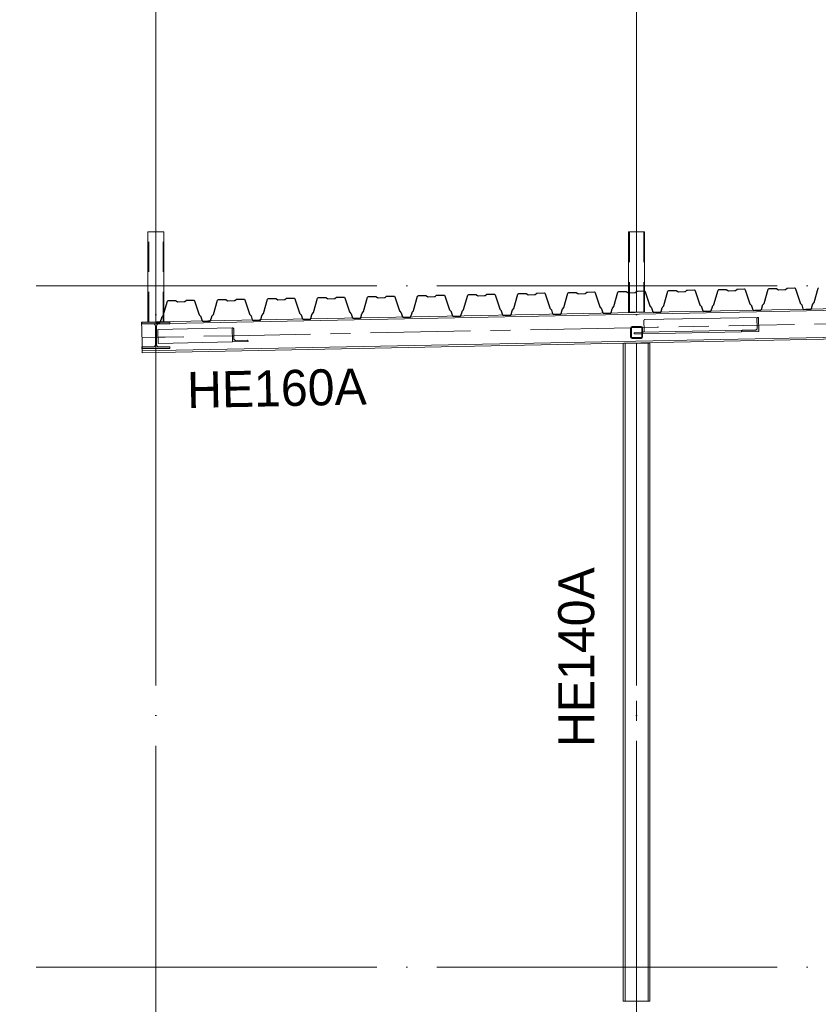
# Model space of a CAD drawing. Header units: millimetres. Extents: x 4517 to 474157, y -4632 to 9900.
# Tile 76 of 114: x 332846 to 336833, y -185 to 4729. Entities that reach past the tile are written whole.
import ezdxf

# ---------------------------------------------------------------- set-up
doc = ezdxf.new("R2010")
doc.units = ezdxf.units.MM
for name, pattern in [('WSP_hartlijn', [800, 500, -100, 100, -100]), ('WSP_hhidden', [250, 150, -100]), ('WSP_stramienlijn', [2000, 1700, -150, 0, -150])]:
    doc.linetypes.add(name, pattern=pattern)
for name, color, linetype, lineweight in [('00_algemeen - hartlijn', 7, 'WSP_hartlijn', 13), ('00_algemeen - hhidden - 0_13mm', 7, 'WSP_hhidden', 13), ('07_stramien', 4, 'Continuous', 13), ('07_stramien - levels', 7, 'Continuous', 13), ('23_vloeren -cut-', 3, 'Continuous', 25), ('28_hoofddraagconstructies - kolommen en liggers', 1, 'Continuous', 13), ('28_hoofddraagconstructies - kolommen en liggers - staal', 1, 'Continuous', 13), ('28_hoofddraagconstructies - kolommen en liggers - staal -cut-', 2, 'Continuous', 13), ('28_hoofddraagconstructies - tags', 7, 'Continuous', 18)]:
    doc.layers.add(name, color=color, linetype=linetype, lineweight=lineweight)
doc.styles.add('Revittext_1', font='txt', dxfattribs={"height": 180})

# ---------------------------------------------------------------- blocks, each defined once
blk = doc.blocks.new('28_WSP_SC_staal - HE v21-0 - HE140A - S235-1325940-as F')
at = {"layer": '00_algemeen - hartlijn'}
blk.add_line((41000, -170), (41000, 3114.7), dxfattribs=at)
blk = doc.blocks.new('28_WSP_SF_staal - RHS v18-0 - SHSC 60x60x4 - S275-1328984-as F')
at = {"layer": '28_hoofddraagconstructies - kolommen en liggers', "linetype": 'WSP_hhidden'}
h = blk.add_hatch(color=256, dxfattribs=at)
h.paths.add_polyline_path([(48178, 3138), (48222, 3138), (48227.7, 3140.4), (48230, 3146), (48230, 3190), (48227.7, 3195.7), (48222, 3198), (48178, 3198), (48172.3, 3195.7), (48170, 3190), (48170.2, 3145.4), (48172.3, 3140.4)])
h.paths.add_polyline_path([(48222, 3142), (48178, 3142), (48175.2, 3143.2), (48174, 3146), (48174, 3190), (48175.2, 3192.9), (48178, 3194), (48222, 3194), (48224.8, 3192.9), (48226, 3190), (48226, 3146), (48224.8, 3143.2)])
at = {"layer": '28_hoofddraagconstructies - kolommen en liggers - staal -cut-'}
for p, q in [((48222, 3198), (48178, 3198)), ((48178, 3194), (48222, 3194)), ((48170, 3190), (48170, 3146)), ((48174, 3146), (48174, 3190)), ((48226, 3190), (48226, 3146)), ((48230, 3146), (48230, 3190)), ((48222, 3142), (48178, 3142)), ((48178, 3138), (48222, 3138))]:
    blk.add_line(p, q, dxfattribs=at)
for centre, radius, start, end in [((48178, 3190), 8, 90, 180), ((48178, 3190), 4, 90, 180), ((48222, 3190), 8, 0, 90), ((48222, 3190), 4, 0, 90), ((48178, 3146), 8, 180, 270), ((48178, 3146), 4, 180, 270), ((48222, 3146), 8, 270, 360), ((48222, 3146), 4, 270, 0)]:
    blk.add_arc(centre, radius, start, end, dxfattribs=at)
blk = doc.blocks.new('28_WSP_SC_staal - RHS v18-0 - SHSC 80x80x4 - S275-1327902-as F')
at = {"layer": '00_algemeen - hartlijn'}
blk.add_line((48200, 3268.9), (48200, 3670.1), dxfattribs=at)
at = {"layer": '00_algemeen - hhidden - 0_13mm'}
for p, q in [((48164, 3268.9), (48164, 3670.1)), ((48236, 3268.9), (48236, 3670.1))]:
    blk.add_line(p, q, dxfattribs=at)
blk = doc.blocks.new('28_WSP_SF_staal - HFL v21-0 - Lequ 70x70x7-1325703-as F')
at = {"layer": '28_hoofddraagconstructies - kolommen en liggers', "linetype": 'WSP_hhidden'}
blk.add_hatch(color=256, dxfattribs=at).paths.add_polyline_path([(38981.5, 3120.7), (39059.8, 3122.3), (39059.7, 3124.8), (39054.6, 3129.2), (38994.9, 3128.9), (38991.3, 3131.3), (38989.3, 3134.9), (38989, 3136.9), (38988, 3186.4), (38982.9, 3190.8), (38980.1, 3190.7)])
at = {"layer": '28_hoofddraagconstructies - kolommen en liggers - staal'}
for p, q in [((38609.7, 3183.3), (38980.1, 3190.7)), ((38611.1, 3113.3), (38609.7, 3183.3)), ((38611.1, 3113.3), (38981.5, 3120.7))]:
    blk.add_line(p, q, dxfattribs=at)
at = {"layer": '28_hoofddraagconstructies - kolommen en liggers - staal -cut-'}
for p, q in [((38982.9, 3190.8), (38980.1, 3190.7)), ((38980.1, 3190.7), (38981.5, 3120.7)), ((38989, 3136.9), (38988, 3186.4)), ((38981.5, 3120.7), (39059.8, 3122.3)), ((39054.6, 3129.2), (38999.3, 3128.1)), ((39059.8, 3122.3), (39059.7, 3124.8))]:
    blk.add_line(p, q, dxfattribs=at)
at = {"layer": '28_hoofddraagconstructies - kolommen en liggers - staal -cut-', "flags": 128}
for points in [[(38988, 3186.4), (38987.9, 3187.4), (38987.5, 3188.3), (38986.9, 3189.2), (38986.1, 3189.9), (38985.1, 3190.4), (38984, 3190.7), (38982.9, 3190.8)], [(38999.3, 3128.1), (38997, 3128.3), (38994.9, 3128.9), (38992.9, 3129.9), (38991.3, 3131.3), (38990.1, 3133), (38989.3, 3134.9), (38989, 3136.9)], [(39059.7, 3124.8), (39059.6, 3125.8), (39059.2, 3126.7), (39058.6, 3127.6), (39057.7, 3128.3), (39056.8, 3128.8), (39055.7, 3129.1), (39054.6, 3129.2)]]:
    blk.add_lwpolyline(points, dxfattribs=at)
blk = doc.blocks.new('28_WSP_SF_staal - HE v21-0 - HE160A-1328803-as F')
at = {"layer": '00_algemeen - hartlijn'}
for p, q in [((44600, 3263.9), (43617.8, 3244.3)), ((41102.5, 3194.1), (41028.9, 3192.6)), ((43388.4, 3239.7), (41609.8, 3204.2)), ((38646, 3145), (38602.8, 3144.2)), ((40970.6, 3191.5), (38988.7, 3151.9)), ((41025, 3192.5), (40974.6, 3191.5)), ((38597.3, 3144.1), (38529.8, 3142.7))]:
    blk.add_line(p, q, dxfattribs=at)
at = {"layer": '28_hoofddraagconstructies - kolommen en liggers', "linetype": 'WSP_hhidden'}
for p, q in [((43617.8, 3244.3), (43398.5, 3239.9)), ((41609.8, 3204.2), (41102.5, 3194.1)), ((43397.3, 3239.9), (43388.4, 3239.7)), ((38988.7, 3151.9), (38646.1, 3145)), ((40974.6, 3191.5), (40970.6, 3191.5)), ((41028.9, 3192.6), (41025, 3192.5)), ((38602.7, 3144.2), (38597.3, 3144.1))]:
    blk.add_line(p, q, dxfattribs=at)
blk = doc.blocks.new('28_WSP_SF_staal - HFL v21-0 - Lequ 70x70x7-1325708-as F')
at = {"layer": '28_hoofddraagconstructies - kolommen en liggers', "linetype": 'WSP_hhidden'}
blk.add_hatch(color=256, dxfattribs=at).paths.add_polyline_path([(41523.2, 3171.5), (41610.5, 3173.2), (41609.1, 3243.2), (41606, 3243.2), (41600.4, 3238.5), (41600.4, 3185.1), (41597.3, 3181.9), (41592.9, 3180.1), (41590.4, 3179.8), (41528.7, 3178.6), (41523.2, 3174)])
for p, q in [((41037.6, 3177.8), (41036.6, 3227.3)), ((41030, 3168.6), (41026, 3168.6)), ((41030, 3161.6), (41026, 3161.6))]:
    blk.add_line(p, q, dxfattribs=at)
for centre, major_axis, start_param, end_param in [((41040.2, 3227.4), (-0.09, 4.5), 0, 1.570796), ((41030.4, 3177.6), (-0.18, 9), 3.166881, 4.712389)]:
    blk.add_ellipse(centre, major_axis=major_axis, ratio=0.80215, start_param=start_param, end_param=end_param, dxfattribs=at)
at = {"layer": '28_hoofddraagconstructies - kolommen en liggers - staal'}
for p, q in [((41606, 3243.2), (41040.1, 3231.9)), ((40987.4, 3160.8), (40987.3, 3163.3)), ((41026, 3161.6), (40987.4, 3160.8)), ((41026, 3168.6), (40990.9, 3167.9)), ((41528.7, 3178.6), (41030, 3168.6)), ((41523.2, 3171.5), (41030, 3161.6))]:
    blk.add_line(p, q, dxfattribs=at)
blk.add_ellipse((40990.9, 3163.4), major_axis=(-0.09, 4.5), ratio=0.80215, start_param=0, end_param=1.570796, dxfattribs=at)
at = {"layer": '28_hoofddraagconstructies - kolommen en liggers - staal -cut-'}
for p, q in [((41609.1, 3243.2), (41606, 3243.2)), ((41610.5, 3173.2), (41609.1, 3243.2)), ((41600.4, 3238.5), (41601.4, 3189.1)), ((41523.2, 3174), (41523.2, 3171.5)), ((41523.2, 3171.5), (41610.5, 3173.2)), ((41590.4, 3179.8), (41528.7, 3178.6))]:
    blk.add_line(p, q, dxfattribs=at)
at = {"layer": '28_hoofddraagconstructies - kolommen en liggers - staal -cut-', "flags": 128}
for points in [[(41605.6, 3243.1), (41604.7, 3243), (41603.5, 3242.7), (41602.5, 3242.1), (41601.6, 3241.4), (41601, 3240.5), (41600.6, 3239.5), (41600.4, 3238.5)], [(41528.4, 3178.6), (41527.4, 3178.5), (41526.3, 3178.1), (41525.2, 3177.5), (41524.3, 3176.8), (41523.7, 3176), (41523.3, 3175), (41523.2, 3174)], [(41601.4, 3189.1), (41601.2, 3187), (41600.4, 3185.1), (41599.1, 3183.4), (41597.3, 3181.9), (41595.2, 3180.8), (41592.9, 3180.1), (41590.4, 3179.8)]]:
    blk.add_lwpolyline(points, dxfattribs=at)
blk = doc.blocks.new('28_WSP_SC_staal - RHS v18-0 - SHSC 80x80x4 - S275-V90-as F')
at = {"layer": '00_algemeen - hartlijn'}
blk.add_line((38600, 3220.1), (38600, 3670.1), dxfattribs=at)
at = {"layer": '00_algemeen - hhidden - 0_13mm'}
for p, q in [((38564, 3220.1), (38564, 3670.1)), ((38636, 3220.9), (38636, 3670.1))]:
    blk.add_line(p, q, dxfattribs=at)
at = {"layer": '28_hoofddraagconstructies - kolommen en liggers', "linetype": 'WSP_hhidden'}
for p, q in [((38636, 3220.1), (38636, 3220.8)), ((38640, 3220.1), (38640, 3220.9))]:
    blk.add_line(p, q, dxfattribs=at)
at = {"layer": '28_hoofddraagconstructies - kolommen en liggers - staal'}
for p, q in [((38560, 3670.1), (38560, 3220.1)), ((38560, 3670.1), (38568, 3670.1)), ((38568, 3670.1), (38632, 3670.1)), ((38632, 3670.1), (38640, 3670.1)), ((38640, 3264.4), (38640, 3670.1)), ((38640, 3220.9), (38640, 3264.1))]:
    blk.add_line(p, q, dxfattribs=at)

msp = doc.modelspace()

# ---------------------------------------------------------------- hatches: boundary and pattern name
at = {"layer": '28_hoofddraagconstructies - kolommen en liggers - staal'}
msp.add_hatch(color=256, dxfattribs=at).paths.add_polyline_path([(333456.1, 3087.1), (333596.1, 3087.1), (333596.1, 3095.6), (333540.8, 3095.6), (333532.3, 3099.2), (333528.8, 3107.6), (333528.8, 3199.6), (333532.3, 3208.1), (333540.8, 3211.6), (333596.1, 3211.6), (333596.1, 3220.1), (333456.1, 3220.1), (333456.1, 3211.6), (333511.3, 3211.6), (333519.8, 3208.1), (333523.3, 3199.6), (333523.3, 3107.6), (333519.8, 3099.2), (333511.3, 3095.6), (333456.1, 3095.6)])

# ---------------------------------------------------------------- linework, layer by layer
at = {"layer": '07_stramien', "linetype": 'WSP_stramienlijn'}
for p, q in [((333526.1, -4594.5), (333526.1, 9000)), ((335926.1, -4594.5), (335926.1, 9000))]:
    msp.add_line(p, q, dxfattribs=at)
at = {"layer": '07_stramien - levels', "linetype": 'WSP_stramienlijn'}
for p, q in [((292926.1, 3400), (349200.4, 3400)), ((292926.1, 0), (349200.4, 0))]:
    msp.add_line(p, q, dxfattribs=at)
at = {"layer": '23_vloeren -cut-'}
for p, q in [((336832.3, 3388.7), (336834.1, 3391.3)), ((334334.6, 3341.3), (334337.5, 3342.4)), ((334337.5, 3342.4), (334371.4, 3343)), ((334371.4, 3343), (334372.8, 3342.9)), ((334372.8, 3342.9), (334374.2, 3342.3)), ((334374.2, 3342.3), (334382.2, 3337.1)), ((334419.8, 3337.9), (334427.7, 3343.3)), ((334427.7, 3343.3), (334429, 3344)), ((334429, 3344), (334430.4, 3344.2)), ((334430.4, 3344.2), (334464.3, 3344.9)), ((334464.3, 3344.9), (334467.3, 3344)), ((334467.3, 3344), (334469.1, 3341.5)), ((334469.1, 3341.5), (334492.3, 3270.7)), ((334562.4, 3272.1), (334582.8, 3343.7)), ((334582.8, 3343.7), (334584.5, 3346.3)), ((334584.5, 3346.3), (334587.5, 3347.4)), ((334587.5, 3347.4), (334621.3, 3348)), ((334621.3, 3348), (334622.8, 3347.9)), ((334622.8, 3347.9), (334624.1, 3347.3)), ((334624.1, 3347.3), (334632.2, 3342.1)), ((334632.2, 3342.1), (334633.5, 3341.5)), ((334633.5, 3341.5), (334635, 3341.3)), ((334635, 3341.3), (334667, 3342)), ((334667, 3342), (334668.5, 3342.2)), ((334668.5, 3342.2), (334669.8, 3342.9)), ((334669.8, 3342.9), (334677.6, 3348.3)), ((334677.6, 3348.3), (334678.9, 3349)), ((334678.9, 3349), (334680.4, 3349.2)), ((334680.4, 3349.2), (334714.2, 3349.9)), ((334714.2, 3349.9), (334717.2, 3349)), ((334717.2, 3349), (334719.1, 3346.5)), ((334719.1, 3346.5), (334742.3, 3275.7)), ((334812.4, 3277.1), (334832.7, 3348.7)), ((334832.7, 3348.7), (334834.5, 3351.3)), ((334834.5, 3351.3), (334837.4, 3352.4)), ((334837.4, 3352.4), (334871.3, 3353)), ((334871.3, 3353), (334872.7, 3352.9)), ((334872.7, 3352.9), (334874.1, 3352.3)), ((334874.1, 3352.3), (334882.1, 3347.1)), ((334882.1, 3347.1), (334883.5, 3346.5)), ((334883.5, 3346.5), (334884.9, 3346.3)), ((334884.9, 3346.3), (334917, 3347)), ((334917, 3347), (334918.4, 3347.2)), ((334918.4, 3347.2), (334919.7, 3347.9)), ((334919.7, 3347.9), (334927.6, 3353.3)), ((334927.6, 3353.3), (334928.9, 3354)), ((334928.9, 3354), (334930.3, 3354.2)), ((334930.3, 3354.2), (334964.2, 3354.9)), ((334964.2, 3354.9), (334967.2, 3354)), ((334967.2, 3354), (334969, 3351.5)), ((334969, 3351.5), (334992.2, 3280.7)), ((335062.3, 3282.1), (335082.7, 3353.7)), ((335082.7, 3353.7), (335084.4, 3356.3)), ((335084.4, 3356.3), (335087.4, 3357.4)), ((335087.4, 3357.4), (335121.2, 3358)), ((335121.2, 3358), (335122.7, 3357.9)), ((335122.7, 3357.9), (335124, 3357.3)), ((335124, 3357.3), (335132.1, 3352.1)), ((335132.1, 3352.1), (335133.4, 3351.5)), ((335133.4, 3351.5), (335134.9, 3351.3)), ((335134.9, 3351.3), (335166.9, 3352)), ((335166.9, 3352), (335168.4, 3352.2)), ((335168.4, 3352.2), (335169.7, 3352.9)), ((335169.7, 3352.9), (335177.5, 3358.3)), ((335177.5, 3358.3), (335178.8, 3359)), ((335178.8, 3359), (335180.3, 3359.2)), ((335180.3, 3359.2), (335214.1, 3359.9)), ((335214.1, 3359.9), (335217.1, 3359)), ((335217.1, 3359), (335219, 3356.5)), ((335219, 3356.5), (335242.2, 3285.7)), ((335312.3, 3287.1), (335332.6, 3358.7)), ((335332.6, 3358.7), (335334.4, 3361.3)), ((335334.4, 3361.3), (335337.3, 3362.4)), ((335337.3, 3362.4), (335371.2, 3363)), ((335371.2, 3363), (335372.6, 3362.9)), ((335372.6, 3362.9), (335374, 3362.3)), ((335374, 3362.3), (335382, 3357.1)), ((335382, 3357.1), (335383.4, 3356.5)), ((335383.4, 3356.5), (335384.8, 3356.3)), ((335384.8, 3356.3), (335416.9, 3357)), ((335416.9, 3357), (335418.3, 3357.2)), ((335418.3, 3357.2), (335419.6, 3357.9)), ((335419.6, 3357.9), (335427.5, 3363.3)), ((335427.5, 3363.3), (335428.8, 3364)), ((335428.8, 3364), (335430.2, 3364.2)), ((335430.2, 3364.2), (335464.1, 3364.9)), ((335464.1, 3364.9), (335467.1, 3364)), ((335467.1, 3364), (335468.9, 3361.5)), ((335468.9, 3361.5), (335492.1, 3290.7)), ((335562.2, 3292.1), (335582.6, 3363.7)), ((335582.6, 3363.7), (335584.3, 3366.3)), ((335584.3, 3366.3), (335587.3, 3367.4)), ((335587.3, 3367.4), (335621.1, 3368)), ((335621.1, 3368), (335622.6, 3367.9)), ((335622.6, 3367.9), (335623.9, 3367.3)), ((335623.9, 3367.3), (335632, 3362.1)), ((335632, 3362.1), (335633.3, 3361.5)), ((335633.3, 3361.5), (335634.8, 3361.3)), ((335634.8, 3361.3), (335666.8, 3362)), ((335666.8, 3362), (335668.3, 3362.2)), ((335668.3, 3362.2), (335669.6, 3362.9)), ((335669.6, 3362.9), (335677.4, 3368.3)), ((335677.4, 3368.3), (335678.7, 3369)), ((335678.7, 3369), (335680.2, 3369.2)), ((335680.2, 3369.2), (335714, 3369.9)), ((335714, 3369.9), (335717, 3369)), ((335717, 3369), (335718.9, 3366.5)), ((335718.9, 3366.5), (335742.1, 3295.7)), ((335812.2, 3297.1), (335832.5, 3368.7)), ((335832.5, 3368.7), (335834.3, 3371.3)), ((335834.3, 3371.3), (335837.2, 3372.4)), ((335837.2, 3372.4), (335871.1, 3373)), ((335871.1, 3373), (335872.5, 3372.9)), ((335872.5, 3372.9), (335873.9, 3372.3)), ((335873.9, 3372.3), (335881.9, 3367.1)), ((335881.9, 3367.1), (335883.3, 3366.5)), ((335883.3, 3366.5), (335884.7, 3366.3)), ((335884.7, 3366.3), (335916.8, 3367)), ((335916.8, 3367), (335918.2, 3367.2)), ((335918.2, 3367.2), (335919.5, 3367.9)), ((335919.5, 3367.9), (335927.4, 3373.3)), ((335927.4, 3373.3), (335928.7, 3374)), ((335928.7, 3374), (335930.1, 3374.2)), ((335930.1, 3374.2), (335964, 3374.9)), ((335964, 3374.9), (335967, 3374)), ((335967, 3374), (335968.8, 3371.5)), ((335968.8, 3371.5), (335992, 3300.7)), ((336062.1, 3302.1), (336082.5, 3373.7)), ((336082.5, 3373.7), (336084.2, 3376.3)), ((336084.2, 3376.3), (336087.2, 3377.4)), ((336087.2, 3377.4), (336121, 3378)), ((336121, 3378), (336122.5, 3377.9)), ((336122.5, 3377.9), (336123.8, 3377.3)), ((336123.8, 3377.3), (336131.9, 3372.1)), ((336131.9, 3372.1), (336133.2, 3371.5)), ((336133.2, 3371.5), (336134.7, 3371.3)), ((336134.7, 3371.3), (336166.7, 3372)), ((336166.7, 3372), (336168.2, 3372.2)), ((336168.2, 3372.2), (336169.5, 3372.9)), ((336169.5, 3372.9), (336177.3, 3378.3)), ((336177.3, 3378.3), (336178.6, 3379)), ((336178.6, 3379), (336180.1, 3379.2)), ((336180.1, 3379.2), (336213.9, 3379.9)), ((336213.9, 3379.9), (336216.9, 3379)), ((336216.9, 3379), (336218.8, 3376.5)), ((336218.8, 3376.5), (336242, 3305.7)), ((336312.1, 3307.1), (336332.4, 3378.7)), ((336332.4, 3378.7), (336334.2, 3381.3)), ((336334.2, 3381.3), (336337.1, 3382.4)), ((336337.1, 3382.4), (336371, 3383)), ((336371, 3383), (336372.4, 3382.8)), ((336372.4, 3382.8), (336373.8, 3382.3)), ((336373.8, 3382.3), (336381.8, 3377.1)), ((336381.8, 3377.1), (336383.2, 3376.5)), ((336383.2, 3376.5), (336384.6, 3376.3)), ((336384.6, 3376.3), (336416.7, 3377)), ((336416.7, 3377), (336418.1, 3377.2)), ((336418.1, 3377.2), (336419.4, 3377.9)), ((336419.4, 3377.9), (336427.3, 3383.3)), ((336427.3, 3383.3), (336428.6, 3384)), ((336428.6, 3384), (336430, 3384.2)), ((336430, 3384.2), (336463.9, 3384.9)), ((336463.9, 3384.9), (336466.9, 3384)), ((336466.9, 3384), (336468.7, 3381.5)), ((336468.7, 3381.5), (336491.9, 3310.7)), ((336562, 3312.1), (336582.4, 3383.7)), ((336582.4, 3383.7), (336584.1, 3386.3)), ((336584.1, 3386.3), (336587.1, 3387.4)), ((336587.1, 3387.4), (336620.9, 3388)), ((336620.9, 3388), (336622.4, 3387.8)), ((336622.4, 3387.8), (336623.7, 3387.3)), ((336623.7, 3387.3), (336631.8, 3382.1)), ((336631.8, 3382.1), (336633.1, 3381.5)), ((336633.1, 3381.5), (336634.6, 3381.3)), ((336634.6, 3381.3), (336666.6, 3382)), ((336666.6, 3382), (336668.1, 3382.2)), ((336668.1, 3382.2), (336669.4, 3382.9)), ((336669.4, 3382.9), (336677.2, 3388.3)), ((336677.2, 3388.3), (336678.5, 3389)), ((336678.5, 3389), (336680, 3389.2)), ((336680, 3389.2), (336713.8, 3389.9)), ((336713.8, 3389.9), (336716.8, 3389)), ((336716.8, 3389), (336718.7, 3386.5)), ((336718.7, 3386.5), (336741.9, 3315.7)), ((336812, 3317.1), (336832.3, 3388.7)), ((333562.6, 3252.1), (333583, 3323.7)), ((333583, 3323.7), (333584.7, 3326.3)), ((333584.7, 3326.3), (333587.7, 3327.4)), ((333587.7, 3327.4), (333621.5, 3328)), ((333621.5, 3328), (333623, 3327.9)), ((333623, 3327.9), (333624.3, 3327.3)), ((333624.3, 3327.3), (333632.4, 3322.1)), ((333632.4, 3322.1), (333633.7, 3321.5)), ((333633.7, 3321.5), (333635.2, 3321.3)), ((333635.2, 3321.3), (333667.2, 3322)), ((333667.2, 3322), (333668.7, 3322.2)), ((333668.7, 3322.2), (333670, 3322.9)), ((333670, 3322.9), (333677.8, 3328.3)), ((333677.8, 3328.3), (333679.1, 3329)), ((333679.1, 3329), (333680.6, 3329.2)), ((333680.6, 3329.2), (333714.4, 3329.9)), ((333714.4, 3329.9), (333717.4, 3329)), ((333717.4, 3329), (333719.3, 3326.5)), ((333719.3, 3326.5), (333742.5, 3255.7)), ((333812.6, 3257.1), (333832.9, 3328.7)), ((333832.9, 3328.7), (333834.7, 3331.3)), ((333834.7, 3331.3), (333837.6, 3332.4)), ((333837.6, 3332.4), (333871.5, 3333)), ((333871.5, 3333), (333872.9, 3332.9)), ((333872.9, 3332.9), (333874.3, 3332.3)), ((333874.3, 3332.3), (333882.3, 3327.1)), ((333882.3, 3327.1), (333883.7, 3326.5)), ((333883.7, 3326.5), (333885.1, 3326.3)), ((333885.1, 3326.3), (333917.2, 3327)), ((333917.2, 3327), (333918.6, 3327.2)), ((333918.6, 3327.2), (333919.9, 3327.9)), ((333919.9, 3327.9), (333927.8, 3333.3)), ((333927.8, 3333.3), (333929.1, 3334)), ((333929.1, 3334), (333930.5, 3334.2)), ((333930.5, 3334.2), (333964.4, 3334.9)), ((333964.4, 3334.9), (333967.4, 3334)), ((333967.4, 3334), (333969.2, 3331.5)), ((333969.2, 3331.5), (333992.4, 3260.7)), ((334062.5, 3262.1), (334082.9, 3333.7)), ((334082.9, 3333.7), (334084.6, 3336.3)), ((334084.6, 3336.3), (334087.6, 3337.4)), ((334087.6, 3337.4), (334121.4, 3338)), ((334121.4, 3338), (334122.9, 3337.9)), ((334122.9, 3337.9), (334124.2, 3337.3)), ((334124.2, 3337.3), (334132.3, 3332.1)), ((334132.3, 3332.1), (334133.6, 3331.5)), ((334133.6, 3331.5), (334135.1, 3331.3)), ((334135.1, 3331.3), (334167.1, 3332)), ((334167.1, 3332), (334168.6, 3332.2)), ((334168.6, 3332.2), (334169.9, 3332.9)), ((334169.9, 3332.9), (334177.7, 3338.3)), ((334177.7, 3338.3), (334179, 3339)), ((334179, 3339), (334180.5, 3339.2)), ((334180.5, 3339.2), (334214.3, 3339.9)), ((334214.3, 3339.9), (334217.3, 3339)), ((334217.3, 3339), (334219.2, 3336.5)), ((334219.2, 3336.5), (334242.4, 3265.7)), ((334312.5, 3267.1), (334332.8, 3338.7)), ((334332.8, 3338.7), (334334.6, 3341.3)), ((334382.2, 3337.1), (334383.6, 3336.5)), ((334383.6, 3336.5), (334385, 3336.3)), ((334385, 3336.3), (334417.1, 3337)), ((334417.1, 3337), (334418.5, 3337.2)), ((334418.5, 3337.2), (334419.8, 3337.9)), ((335742.1, 3295.7), (335742.5, 3294.7)), ((335742.5, 3294.7), (335743.2, 3293.8)), ((335743.2, 3293.8), (335749.2, 3287.4)), ((335805.4, 3288.5), (335811.1, 3295.2)), ((335811.1, 3295.2), (335811.7, 3296.1)), ((335811.7, 3296.1), (335812.2, 3297.1)), ((335992, 3300.7), (335992.5, 3299.7)), ((335992.5, 3299.7), (335993.1, 3298.8)), ((335993.1, 3298.8), (335999.1, 3292.4)), ((335999.1, 3292.4), (335999.8, 3291.5)), ((336054.3, 3291.6), (336054.7, 3292.6)), ((336054.7, 3292.6), (336055.4, 3293.5)), ((336055.4, 3293.5), (336061.1, 3300.2)), ((336061.1, 3300.2), (336061.7, 3301.1)), ((336061.7, 3301.1), (336062.1, 3302.1)), ((336242, 3305.7), (336242.4, 3304.7)), ((336242.4, 3304.7), (336243.1, 3303.8)), ((336243.1, 3303.8), (336249.1, 3297.4)), ((336249.1, 3297.4), (336249.7, 3296.5)), ((336249.7, 3296.5), (336250.2, 3295.5)), ((336250.2, 3295.5), (336256.5, 3276.3)), ((336298.7, 3277.1), (336304.3, 3296.6)), ((336304.3, 3296.6), (336304.7, 3297.6)), ((336304.7, 3297.6), (336305.3, 3298.5)), ((336305.3, 3298.5), (336311, 3305.2)), ((336311, 3305.2), (336311.6, 3306.1)), ((336311.6, 3306.1), (336312.1, 3307.1)), ((336491.9, 3310.7), (336492.4, 3309.7)), ((336492.4, 3309.7), (336493, 3308.8)), ((336493, 3308.8), (336499, 3302.4)), ((336499, 3302.4), (336499.7, 3301.5)), ((336499.7, 3301.5), (336500.1, 3300.5)), ((336500.1, 3300.5), (336506.4, 3281.3)), ((336548.7, 3282.1), (336554.2, 3301.6)), ((336554.2, 3301.6), (336554.6, 3302.6)), ((336554.6, 3302.6), (336555.3, 3303.5)), ((336555.3, 3303.5), (336561, 3310.2)), ((336561, 3310.2), (336561.6, 3311.1)), ((336561.6, 3311.1), (336562, 3312.1)), ((336741.9, 3315.7), (336742.3, 3314.7)), ((336742.3, 3314.7), (336743, 3313.8)), ((336743, 3313.8), (336749, 3307.4)), ((336749, 3307.4), (336749.6, 3306.5)), ((336749.6, 3306.5), (336750.1, 3305.5)), ((336750.1, 3305.5), (336756.4, 3286.3)), ((336798.6, 3287.1), (336804.2, 3306.6)), ((336804.2, 3306.6), (336804.6, 3307.6)), ((336804.6, 3307.6), (336805.2, 3308.5)), ((336805.2, 3308.5), (336810.9, 3315.2)), ((336810.9, 3315.2), (336811.5, 3316.1)), ((336811.5, 3316.1), (336812, 3317.1)), ((333555.2, 3242.6), (333555.9, 3243.5)), ((333555.9, 3243.5), (333561.6, 3250.2)), ((333561.6, 3250.2), (333562.2, 3251.1)), ((333562.2, 3251.1), (333562.6, 3252.1)), ((333742.5, 3255.7), (333742.9, 3254.7)), ((333742.9, 3254.7), (333743.6, 3253.8)), ((333743.6, 3253.8), (333749.6, 3247.4)), ((333749.6, 3247.4), (333750.2, 3246.5)), ((333750.2, 3246.5), (333750.7, 3245.5)), ((333750.7, 3245.5), (333757, 3226.3)), ((333799.2, 3227.1), (333804.8, 3246.6)), ((333804.8, 3246.6), (333805.2, 3247.6)), ((333805.2, 3247.6), (333805.8, 3248.5)), ((333805.8, 3248.5), (333811.5, 3255.2)), ((333811.5, 3255.2), (333812.1, 3256.1)), ((333812.1, 3256.1), (333812.6, 3257.1)), ((333992.4, 3260.7), (333992.9, 3259.7)), ((333992.9, 3259.7), (333993.5, 3258.8)), ((333993.5, 3258.8), (333999.5, 3252.4)), ((333999.5, 3252.4), (334000.2, 3251.5)), ((334000.2, 3251.5), (334000.6, 3250.5)), ((334000.6, 3250.5), (334006.9, 3231.3)), ((334049.2, 3232.1), (334054.7, 3251.6)), ((334054.7, 3251.6), (334055.1, 3252.6)), ((334055.1, 3252.6), (334055.8, 3253.5)), ((334055.8, 3253.5), (334061.5, 3260.2)), ((334061.5, 3260.2), (334062.1, 3261.1)), ((334062.1, 3261.1), (334062.5, 3262.1)), ((334242.4, 3265.7), (334242.8, 3264.7)), ((334242.8, 3264.7), (334243.5, 3263.8)), ((334243.5, 3263.8), (334249.5, 3257.4)), ((334249.5, 3257.4), (334250.1, 3256.5)), ((334250.1, 3256.5), (334250.6, 3255.5)), ((334250.6, 3255.5), (334256.9, 3236.3)), ((334299.1, 3237.1), (334304.7, 3256.6)), ((334304.7, 3256.6), (334305.1, 3257.6)), ((334305.1, 3257.6), (334305.7, 3258.5)), ((334305.7, 3258.5), (334311.4, 3265.2)), ((334311.4, 3265.2), (334312, 3266.1)), ((334312, 3266.1), (334312.5, 3267.1)), ((334492.3, 3270.7), (334492.8, 3269.7)), ((334492.8, 3269.7), (334493.4, 3268.8)), ((334493.4, 3268.8), (334499.4, 3262.4)), ((334499.4, 3262.4), (334500.1, 3261.5)), ((334500.1, 3261.5), (334500.5, 3260.5)), ((334500.5, 3260.5), (334506.8, 3241.3)), ((334549.1, 3242.1), (334554.6, 3261.6)), ((334554.6, 3261.6), (334555, 3262.6)), ((334555, 3262.6), (334555.7, 3263.5)), ((334555.7, 3263.5), (334561.4, 3270.2)), ((334561.4, 3270.2), (334562, 3271.1)), ((334562, 3271.1), (334562.4, 3272.1)), ((334742.3, 3275.7), (334742.7, 3274.7)), ((334742.7, 3274.7), (334743.4, 3273.8)), ((334743.4, 3273.8), (334749.4, 3267.4)), ((334749.4, 3267.4), (334750, 3266.5)), ((334750, 3266.5), (334750.5, 3265.5)), ((334750.5, 3265.5), (334756.8, 3246.3)), ((334756.8, 3246.3), (334758.6, 3243.7)), ((334758.6, 3243.7), (334761.6, 3242.8)), ((334761.6, 3242.8), (334794.3, 3243.5)), ((334794.3, 3243.5), (334797.3, 3244.5)), ((334797.3, 3244.5), (334799, 3247.1)), ((334799, 3247.1), (334804.6, 3266.6)), ((334804.6, 3266.6), (334805, 3267.6)), ((334805, 3267.6), (334805.6, 3268.5)), ((334805.6, 3268.5), (334811.3, 3275.2)), ((334811.3, 3275.2), (334811.9, 3276.1)), ((334811.9, 3276.1), (334812.4, 3277.1)), ((334992.2, 3280.7), (334992.7, 3279.7)), ((334992.7, 3279.7), (334993.3, 3278.8)), ((334993.3, 3278.8), (334999.3, 3272.4)), ((334999.3, 3272.4), (335000, 3271.5)), ((335000, 3271.5), (335000.4, 3270.5)), ((335000.4, 3270.5), (335006.7, 3251.3)), ((335006.7, 3251.3), (335008.6, 3248.7)), ((335008.6, 3248.7), (335011.6, 3247.8)), ((335011.6, 3247.8), (335044.3, 3248.5)), ((335044.3, 3248.5), (335047.2, 3249.5)), ((335047.2, 3249.5), (335049, 3252.1)), ((335049, 3252.1), (335054.5, 3271.6)), ((335054.5, 3271.6), (335054.9, 3272.6)), ((335054.9, 3272.6), (335055.6, 3273.5)), ((335055.6, 3273.5), (335061.3, 3280.2)), ((335061.3, 3280.2), (335061.9, 3281.1)), ((335061.9, 3281.1), (335062.3, 3282.1)), ((335242.2, 3285.7), (335242.6, 3284.7)), ((335242.6, 3284.7), (335243.3, 3283.8)), ((335243.3, 3283.8), (335249.3, 3277.4)), ((335249.3, 3277.4), (335249.9, 3276.5)), ((335249.9, 3276.5), (335250.4, 3275.5)), ((335250.4, 3275.5), (335256.7, 3256.3)), ((335256.7, 3256.3), (335258.5, 3253.7)), ((335258.5, 3253.7), (335261.5, 3252.8)), ((335261.5, 3252.8), (335294.2, 3253.5)), ((335294.2, 3253.5), (335297.2, 3254.5)), ((335297.2, 3254.5), (335298.9, 3257.1)), ((335298.9, 3257.1), (335304.5, 3276.6)), ((335304.5, 3276.6), (335304.9, 3277.6)), ((335304.9, 3277.6), (335305.5, 3278.5)), ((335305.5, 3278.5), (335311.2, 3285.2)), ((335311.2, 3285.2), (335311.8, 3286.1)), ((335311.8, 3286.1), (335312.3, 3287.1)), ((335492.1, 3290.7), (335492.6, 3289.7)), ((335492.6, 3289.7), (335493.2, 3288.8)), ((335493.2, 3288.8), (335499.2, 3282.4)), ((335499.2, 3282.4), (335499.9, 3281.5)), ((335499.9, 3281.5), (335500.3, 3280.5)), ((335500.3, 3280.5), (335506.6, 3261.3)), ((335506.6, 3261.3), (335508.5, 3258.7)), ((335508.5, 3258.7), (335511.5, 3257.8)), ((335511.5, 3257.8), (335544.2, 3258.5)), ((335544.2, 3258.5), (335547.1, 3259.5)), ((335547.1, 3259.5), (335548.9, 3262.1)), ((335548.9, 3262.1), (335554.4, 3281.6)), ((335554.4, 3281.6), (335554.8, 3282.6)), ((335554.8, 3282.6), (335555.5, 3283.5)), ((335555.5, 3283.5), (335561.2, 3290.2)), ((335561.2, 3290.2), (335561.8, 3291.1)), ((335561.8, 3291.1), (335562.2, 3292.1)), ((335749.2, 3287.4), (335749.8, 3286.5)), ((335749.8, 3286.5), (335750.3, 3285.5)), ((335750.3, 3285.5), (335756.6, 3266.3)), ((335756.6, 3266.3), (335758.4, 3263.7)), ((335758.4, 3263.7), (335761.4, 3262.8)), ((335761.4, 3262.8), (335794.1, 3263.5)), ((335794.1, 3263.5), (335797.1, 3264.5)), ((335797.1, 3264.5), (335798.8, 3267.1)), ((335798.8, 3267.1), (335804.4, 3286.6)), ((335804.4, 3286.6), (335804.8, 3287.6)), ((335804.8, 3287.6), (335805.4, 3288.5)), ((335999.8, 3291.5), (336000.2, 3290.5)), ((336000.2, 3290.5), (336006.5, 3271.3)), ((336006.5, 3271.3), (336008.4, 3268.7)), ((336008.4, 3268.7), (336011.4, 3267.8)), ((336011.4, 3267.8), (336044.1, 3268.5)), ((336044.1, 3268.5), (336047, 3269.5)), ((336047, 3269.5), (336048.8, 3272.1)), ((336048.8, 3272.1), (336054.3, 3291.6)), ((336256.5, 3276.3), (336258.3, 3273.7)), ((336258.3, 3273.7), (336261.3, 3272.8)), ((336261.3, 3272.8), (336294, 3273.5)), ((336294, 3273.5), (336297, 3274.5)), ((336297, 3274.5), (336298.7, 3277.1)), ((336506.4, 3281.3), (336508.3, 3278.7)), ((336508.3, 3278.7), (336511.3, 3277.8)), ((336511.3, 3277.8), (336544, 3278.5)), ((336544, 3278.5), (336546.9, 3279.5)), ((336546.9, 3279.5), (336548.7, 3282.1)), ((336756.4, 3286.3), (336758.2, 3283.7)), ((336758.2, 3283.7), (336761.2, 3282.8)), ((336761.2, 3282.8), (336793.9, 3283.5)), ((336793.9, 3283.5), (336796.9, 3284.5)), ((336796.9, 3284.5), (336798.6, 3287.1)), ((333526.1, 3218.1), (333544.6, 3218.5)), ((333544.6, 3218.5), (333547.5, 3219.5)), ((333547.5, 3219.5), (333549.3, 3222.1)), ((333549.3, 3222.1), (333554.8, 3241.6)), ((333554.8, 3241.6), (333555.2, 3242.6)), ((333757, 3226.3), (333758.8, 3223.8)), ((333758.8, 3223.8), (333761.8, 3222.8)), ((333761.8, 3222.8), (333794.5, 3223.5)), ((333794.5, 3223.5), (333797.5, 3224.5)), ((333797.5, 3224.5), (333799.2, 3227.1)), ((334006.9, 3231.3), (334008.8, 3228.8)), ((334008.8, 3228.8), (334011.8, 3227.8)), ((334011.8, 3227.8), (334044.5, 3228.5)), ((334044.5, 3228.5), (334047.4, 3229.5)), ((334047.4, 3229.5), (334049.2, 3232.1)), ((334256.9, 3236.3), (334258.7, 3233.7)), ((334258.7, 3233.7), (334261.7, 3232.8)), ((334261.7, 3232.8), (334294.4, 3233.5)), ((334294.4, 3233.5), (334297.4, 3234.5)), ((334297.4, 3234.5), (334299.1, 3237.1)), ((334506.8, 3241.3), (334508.7, 3238.7)), ((334508.7, 3238.7), (334511.7, 3237.8)), ((334511.7, 3237.8), (334544.4, 3238.5)), ((334544.4, 3238.5), (334547.3, 3239.5)), ((334547.3, 3239.5), (334549.1, 3242.1))]:
    msp.add_line(p, q, dxfattribs=at)
at = {"layer": '28_hoofddraagconstructies - kolommen en liggers', "linetype": 'WSP_hhidden'}
for p, q in [((333523.6, 3220.1), (333456.1, 3218.7)), ((333513.3, 3210.9), (333540.2, 3211.4)), ((333553.7, 3211.7), (333596, 3212.5)), ((333456.9, 3090.7), (333456.8, 3095.6)), ((333457, 3086.8), (333456.9, 3090.7))]:
    msp.add_line(p, q, dxfattribs=at)
at = {"layer": '28_hoofddraagconstructies - kolommen en liggers - staal'}
for p, q in [((335886.1, 3670.1), (335886.1, 3268.9)), ((335886.1, 3670.1), (335894.1, 3670.1)), ((335894.1, 3670.1), (335958.1, 3670.1)), ((335958.1, 3670.1), (335966.1, 3670.1)), ((335966.1, 3268.9), (335966.1, 3670.1)), ((339526.1, 3339.9), (333528.6, 3220.2)), ((333596.1, 3212.5), (339526.1, 3330.9)), ((335894.1, 3268.9), (335886.1, 3268.9)), ((335958.1, 3268.9), (335894.1, 3268.9)), ((335963.6, 3268.9), (335958.1, 3268.9)), ((333454.5, 3209.7), (333454.4, 3218.7)), ((333456.1, 3218.7), (333454.4, 3218.7)), ((333454.5, 3209.7), (333513, 3210.9)), ((333454.8, 3194.7), (333454.5, 3209.7)), ((333456.8, 3095.6), (333454.8, 3194.7)), ((333457.2, 3075.7), (339526.1, 3196.9)), ((333540.4, 3211.4), (333548.7, 3211.6)), ((333457.4, 3066.7), (339526.1, 3187.9)), ((335859.6, 3114.7), (335859.6, -170)), ((335862.1, 3114.7), (335868.1, 3114.7)), ((335868.1, 3114.7), (335880.1, 3114.7)), ((335868.1, 3114.7), (335868.1, -170)), ((335880.1, 3114.7), (335972.1, 3114.7)), ((335972.1, 3114.7), (335984.1, 3114.7)), ((335984.1, 3114.7), (335992.6, 3114.7)), ((335984.1, 3114.7), (335984.1, -170)), ((335992.6, -170), (335992.6, 3114.7)), ((333457.2, 3075.7), (333457, 3086.8)), ((333457.4, 3066.7), (333457.2, 3075.7)), ((335868.1, -170), (335859.6, -170)), ((335880.1, -170), (335868.1, -170)), ((335972.1, -170), (335880.1, -170)), ((335984.1, -170), (335972.1, -170)), ((335992.6, -170), (335984.1, -170))]:
    msp.add_line(p, q, dxfattribs=at)
at = {"layer": '28_hoofddraagconstructies - kolommen en liggers - staal -cut-'}
for p, q in [((333596.1, 3220.1), (333456.1, 3220.1)), ((333456.1, 3220.1), (333456.1, 3211.6)), ((333456.1, 3211.6), (333511.3, 3211.6)), ((333523.3, 3199.6), (333523.3, 3107.6)), ((333528.8, 3107.6), (333528.8, 3199.6)), ((333540.8, 3211.6), (333596.1, 3211.6)), ((333596.1, 3211.6), (333596.1, 3220.1)), ((333511.3, 3095.6), (333456.1, 3095.6)), ((333456.1, 3095.6), (333456.1, 3087.1)), ((333456.1, 3087.1), (333596.1, 3087.1)), ((333596.1, 3095.6), (333540.8, 3095.6)), ((333596.1, 3087.1), (333596.1, 3095.6))]:
    msp.add_line(p, q, dxfattribs=at)
for centre, start, end in [((333511.3, 3199.6), 0, 90), ((333540.8, 3199.6), 90, 180), ((333511.3, 3107.6), 270, 0), ((333540.8, 3107.6), 180, 270)]:
    msp.add_arc(centre, 12, start, end, dxfattribs=at)

# ---------------------------------------------------------------- block references
at = {"layer": '00_algemeen - hartlijn'}
for name, p in [('28_WSP_SF_staal - RHS v18-0 - SHSC 60x60x4 - S275-1328984-as F', (287726.1, 0)), ('28_WSP_SC_staal - HE v21-0 - HE140A - S235-1325940-as F', (294926.1, 0))]:
    msp.add_blockref(name, p, dxfattribs=at)
at = {"layer": '00_algemeen - hhidden - 0_13mm'}
msp.add_blockref('28_WSP_SC_staal - RHS v18-0 - SHSC 80x80x4 - S275-1327902-as F', (287726.1, 0), dxfattribs=at)
at = {"layer": '28_hoofddraagconstructies - kolommen en liggers', "linetype": 'WSP_hhidden'}
for name in ['28_WSP_SC_staal - RHS v18-0 - SHSC 80x80x4 - S275-V90-as F', '28_WSP_SF_staal - HE v21-0 - HE160A-1328803-as F', '28_WSP_SF_staal - HFL v21-0 - Lequ 70x70x7-1325708-as F']:
    msp.add_blockref(name, (294926.1, 0), dxfattribs=at)
at = {"layer": '28_hoofddraagconstructies - kolommen en liggers - staal'}
msp.add_blockref('28_WSP_SF_staal - HFL v21-0 - Lequ 70x70x7-1325703-as F', (294926.1, 0), dxfattribs=at)

# ---------------------------------------------------------------- texts
at = {"layer": '28_hoofddraagconstructies - tags', "lineweight": 13, "insert": (333679.6, 2970.7), "char_height": 180, "width": 1122.362, "attachment_point": 1, "rotation": 1.144, "style": 'Revittext_1'}
msp.add_mtext('HE160A', dxfattribs=at)
at = {"layer": '28_hoofddraagconstructies - tags', "lineweight": 13, "insert": (335534.3, 1099.2), "char_height": 180, "width": 1122.362, "attachment_point": 1, "rotation": 90, "style": 'Revittext_1', "bg_fill": 3, "box_fill_scale": 1.25, "bg_fill_color": 256, "bg_fill_true_color": 13158600, "bg_fill_transparency": 0}
msp.add_mtext('HE140A', dxfattribs=at)

doc.saveas('drawing.dxf')
